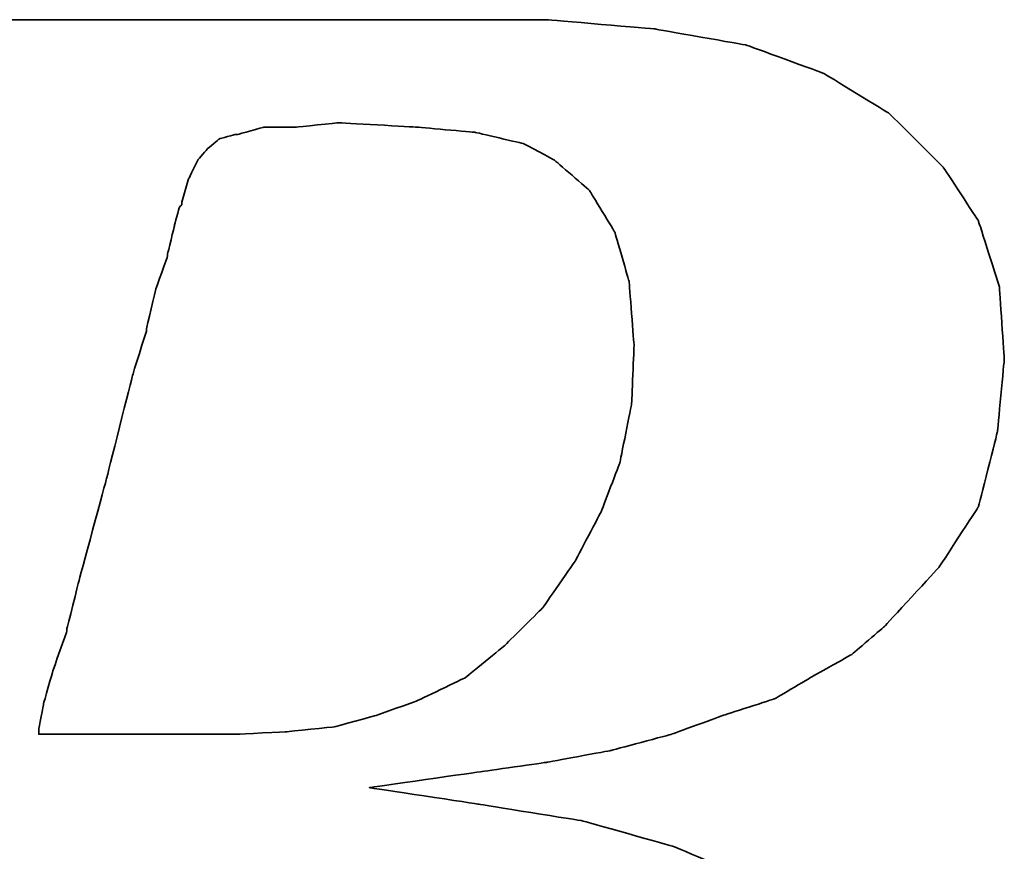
# Model space of a CAD drawing. Header units: inches. Extents: x 11 to 362, y 96 to 274.
# Tile 30 of 48: x 285.59 to 288.02, y 188.67 to 190.73. Entities that reach past the tile are written whole.
import ezdxf

# ---------------------------------------------------------------- set-up
doc = ezdxf.new("R2010")
doc.units = ezdxf.units.IN
doc.header["$LTSCALE"] = 0.25
doc.layers.add('DIM', color=4, linetype='Continuous')
doc.layers.add('layer 1', color=7, linetype='Continuous')

# ---------------------------------------------------------------- blocks, each defined once
blk = doc.blocks.new('TBI MOTION logo(完整正式版)')
at = {"layer": 'layer 1', "color": 22, "lineweight": 35}
for points, knots in [([(-64.65375, -6.86375), (-64.65375, -6.86375), (-64.84375, -7.29625), (-64.84375, -7.29625), (-64.84375, -7.29625), (-64.84375, -7.29625), (-64.86875, -7.34375), (-64.86875, -7.34375), (-64.86875, -7.34375), (-64.86875, -7.34375), (-64.86875, -7.36875), (-64.86875, -7.36875), (-64.86875, -7.36875), (-64.86875, -7.36875), (-65.15375, -7.65375), (-65.15375, -7.65375), (-65.15375, -7.65375), (-65.15375, -7.65375), (-65.17875, -7.65375), (-65.17875, -7.65375), (-65.17875, -7.65375), (-65.17875, -7.65375), (-65.20375, -7.67875), (-65.20375, -7.67875), (-65.20375, -7.67875), (-65.20375, -7.67875), (-65.58875, -7.87125), (-65.58875, -7.87125), (-65.58875, -7.87125), (-65.58875, -7.87125), (-65.63375, -7.87125), (-65.63375, -7.87125), (-65.63375, -7.87125), (-65.63375, -7.87125), (-65.65875, -7.89375), (-65.65875, -7.89375), (-65.65875, -7.89375), (-65.65875, -7.89375), (-66.09375, -7.94375), (-66.09375, -7.94375), (-66.09375, -7.94375), (-66.09375, -7.94375), (-66.11375, -7.94375), (-66.11375, -7.94375), (-66.11375, -7.94375), (-66.11375, -7.94375), (-66.16375, -7.94375), (-66.16375, -7.94375), (-66.16375, -7.94375), (-66.16375, -7.94375), (-66.30875, -7.94375), (-66.30875, -7.94375), (-66.30875, -7.94375), (-66.30875, -7.94375), (-66.69375, -7.94375), (-66.69375, -7.94375), (-66.69375, -7.94375), (-66.69375, -7.94375), (-67.07375, -7.94375), (-67.07375, -7.94375), (-67.07375, -7.94375), (-67.07375, -7.94375), (-67.12375, -7.94375), (-67.12375, -7.94375), (-67.12375, -7.94375), (-67.12375, -7.94375), (-67.12375, -7.96625), (-67.12375, -7.96625), (-67.12375, -7.96625), (-67.12375, -7.96625), (-67.14875, -7.99125), (-67.14875, -7.99125), (-67.14875, -7.99125), (-67.14875, -7.99125), (-67.24375, -8.34875), (-67.24375, -8.34875), (-67.24375, -8.34875), (-67.24375, -8.34875), (-67.31375, -8.68625), (-67.31375, -8.68625), (-67.31375, -8.68625), (-67.31375, -8.68625), (-67.26875, -8.68625), (-67.26875, -8.68625), (-67.26875, -8.68625), (-67.26875, -8.68625), (-67.07375, -8.68625), (-67.07375, -8.68625), (-67.07375, -8.68625), (-67.07375, -8.68625), (-66.54875, -8.68625), (-66.54875, -8.68625), (-66.54875, -8.68625), (-66.54875, -8.68625), (-65.82625, -8.68625), (-65.82625, -8.68625), (-65.82625, -8.68625), (-65.82625, -8.68625), (-65.01375, -8.68625), (-65.01375, -8.68625), (-65.01375, -8.68625), (-65.01375, -8.68625), (-64.05375, -8.68625), (-64.05375, -8.68625), (-64.05375, -8.68625), (-64.05375, -8.68625), (-62.08375, -8.68625), (-62.08375, -8.68625), (-62.08375, -8.68625), (-62.08375, -8.68625), (-60.06875, -8.68625), (-60.06875, -8.68625), (-60.06875, -8.68625), (-60.06875, -8.68625), (-59.10875, -8.68625), (-59.10875, -8.68625), (-59.10875, -8.68625), (-59.10875, -8.68625), (-58.29375, -8.68625), (-58.29375, -8.68625), (-58.29375, -8.68625), (-58.29375, -8.68625), (-57.57375, -8.68625), (-57.57375, -8.68625), (-57.57375, -8.68625), (-57.57375, -8.68625), (-57.04875, -8.68625), (-57.04875, -8.68625), (-57.04875, -8.68625), (-57.04875, -8.68625), (-56.85375, -8.68625), (-56.85375, -8.68625), (-56.85375, -8.68625), (-56.85375, -8.68625), (-56.70875, -8.68625), (-56.70875, -8.68625), (-56.70875, -8.68625), (-56.70875, -8.68625), (-56.61375, -8.68625), (-56.61375, -8.68625), (-56.61375, -8.68625), (-56.61375, -8.68625), (-56.56875, -8.68625), (-56.56875, -8.68625), (-56.56875, -8.68625), (-56.56875, -8.68625), (-55.65375, -8.63875), (-55.65375, -8.63875), (-55.65375, -8.63875), (-55.65375, -8.63875), (-54.76875, -8.51875), (-54.76875, -8.51875), (-54.76875, -8.51875), (-54.76875, -8.51875), (-53.90375, -8.30375), (-53.90375, -8.30375), (-53.90375, -8.30375), (-53.90375, -8.30375), (-53.08875, -8.03875), (-53.08875, -8.03875), (-53.08875, -8.03875), (-53.08875, -8.03875), (-52.34375, -7.65375), (-52.34375, -7.65375), (-52.34375, -7.65375), (-52.34375, -7.65375), (-51.69875, -7.29625), (-51.69875, -7.29625), (-51.69875, -7.29625), (-51.69875, -7.29625), (-51.21875, -6.91125), (-51.21875, -6.91125), (-51.21875, -6.91125), (-51.21875, -6.91125), (-50.83375, -6.50375), (-50.83375, -6.50375), (-50.83375, -6.50375), (-50.83375, -6.50375), (-50.44875, -5.94875), (-50.44875, -5.94875), (-50.44875, -5.94875), (-50.44875, -5.94875), (-50.13875, -5.30375), (-50.13875, -5.30375), (-50.13875, -5.30375), (-50.13875, -5.30375), (-49.99375, -4.65375), (-49.99375, -4.65375), (-49.99375, -4.65375), (-49.99375, -4.65375), (-49.92375, -3.98375), (-49.92375, -3.98375), (-49.92375, -3.98375), (-49.92375, -3.98375), (-49.99375, -3.19374), (-49.99375, -3.19374), (-49.99375, -3.19374), (-49.99375, -3.19374), (-50.23374, -2.44874), (-50.23374, -2.44874), (-50.23374, -2.44874), (-50.23374, -2.44874), (-50.59375, -1.87374), (-50.59375, -1.87374), (-50.59375, -1.87374), (-50.59375, -1.87374), (-51.09875, -1.31874), (-51.09875, -1.31874), (-51.09875, -1.31874), (-51.09875, -1.31874), (-51.74375, -0.81875), (-51.74375, -0.81875), (-51.74375, -0.81875), (-51.74375, -0.81875), (-52.53875, -0.48125), (-52.53875, -0.48125), (-52.53875, -0.48125), (-52.53875, -0.48125), (-53.47375, -0.21875), (-53.47375, -0.21875), (-53.47375, -0.21875), (-53.47375, -0.21875), (-54.52875, -0.04874), (-54.52875, -0.04874), (-54.52875, -0.04874), (-54.52875, -0.04874), (-55.65375, 0.12125), (-55.65375, 0.12125), (-55.65375, 0.12125), (-55.65375, 0.12125), (-54.50375, 0.28624), (-54.50375, 0.28624), (-54.50375, 0.28624), (-54.50375, 0.28624), (-53.83375, 0.38124), (-53.83375, 0.38124), (-53.83375, 0.38124), (-53.83375, 0.38124), (-53.18375, 0.50125), (-53.18375, 0.50125), (-53.18375, 0.50125), (-53.18375, 0.50125), (-52.55875, 0.66874), (-52.55875, 0.66874), (-52.55875, 0.66874), (-52.55875, 0.66874), (-52.03375, 0.86124), (-52.03375, 0.86124), (-52.03375, 0.86124), (-52.03375, 0.86124), (-51.50374, 1.03124), (-51.50374, 1.03124), (-51.50374, 1.03124), (-51.50374, 1.03124), (-51.09875, 1.27125), (-51.09875, 1.27125), (-51.09875, 1.27125), (-51.09875, 1.27125), (-50.71375, 1.48624), (-50.71375, 1.48624), (-50.71375, 1.48624), (-50.71375, 1.48624), (-50.37625, 1.77625), (-50.37625, 1.77625), (-50.37625, 1.77625), (-50.37625, 1.77625), (-49.82375, 2.37625), (-49.82375, 2.37625), (-49.82375, 2.37625), (-49.82375, 2.37625), (-49.41875, 2.99625), (-49.41875, 2.99625), (-49.41875, 2.99625), (-49.41875, 2.99625), (-49.22375, 3.76625), (-49.22375, 3.76625), (-49.22375, 3.76625), (-49.22375, 3.76625), (-49.15375, 4.50874), (-49.15375, 4.50874), (-49.15375, 4.50874), (-49.15375, 4.50874), (-49.20375, 5.25125), (-49.20375, 5.25125), (-49.20375, 5.25125), (-49.20375, 5.25125), (-49.41875, 5.92625), (-49.41875, 5.92625), (-49.41875, 5.92625), (-49.41875, 5.92625), (-49.77875, 6.47625), (-49.77875, 6.47625), (-49.77875, 6.47625), (-49.77875, 6.47625), (-50.33125, 7.02624), (-50.33125, 7.02624), (-50.33125, 7.02624), (-50.33125, 7.02624), (-51.00125, 7.43625), (-51.00125, 7.43625), (-51.00125, 7.43625), (-51.00125, 7.43625), (-51.79375, 7.72625), (-51.79375, 7.72625), (-51.79375, 7.72625), (-51.79375, 7.72625), (-52.72875, 7.89124), (-52.72875, 7.89124), (-52.72875, 7.89124), (-52.72875, 7.89124), (-53.83375, 7.98625), (-53.83375, 7.98625), (-53.83375, 7.98625), (-53.83375, 7.98625), (-53.92875, 7.98625), (-53.92875, 7.98625), (-53.92875, 7.98625), (-53.92875, 7.98625), (-54.26375, 7.98625), (-54.26375, 7.98625), (-54.26375, 7.98625), (-54.26375, 7.98625), (-54.74375, 7.98625), (-54.74375, 7.98625), (-54.74375, 7.98625), (-54.74375, 7.98625), (-55.36875, 7.98625), (-55.36875, 7.98625), (-55.36875, 7.98625), (-55.36875, 7.98625), (-56.13375, 7.98625), (-56.13375, 7.98625), (-56.13375, 7.98625), (-56.13375, 7.98625), (-56.94875, 7.98625), (-56.94875, 7.98625), (-56.94875, 7.98625), (-56.94875, 7.98625), (-58.77625, 7.98625), (-58.77625, 7.98625), (-58.77625, 7.98625), (-58.77625, 7.98625), (-60.59875, 7.98625), (-60.59875, 7.98625), (-60.59875, 7.98625), (-60.59875, 7.98625), (-61.41375, 7.98625), (-61.41375, 7.98625), (-61.41375, 7.98625), (-61.41375, 7.98625), (-62.17875, 7.98625), (-62.17875, 7.98625), (-62.17875, 7.98625), (-62.17875, 7.98625), (-62.80375, 7.98625), (-62.80375, 7.98625), (-62.80375, 7.98625), (-62.80375, 7.98625), (-63.30625, 7.98625), (-63.30625, 7.98625), (-63.30625, 7.98625), (-63.30625, 7.98625), (-63.57375, 7.98625), (-63.57375, 7.98625), (-63.57375, 7.98625), (-63.57375, 7.98625), (-63.57375, 7.96375), (-63.57375, 7.96375), (-63.57375, 7.96375), (-63.57375, 7.96375), (-63.59875, 7.94125), (-63.59875, 7.94125), (-63.59875, 7.94125), (-63.59875, 7.94125), (-63.69375, 7.55625), (-63.69375, 7.55625), (-63.69375, 7.55625), (-63.69375, 7.55625), (-63.76375, 7.24624), (-63.76375, 7.24624), (-63.76375, 7.24624), (-63.76375, 7.24624), (-63.23875, 7.24624), (-63.23875, 7.24624), (-63.23875, 7.24624), (-63.23875, 7.24624), (-62.75875, 7.24624), (-62.75875, 7.24624), (-62.75875, 7.24624), (-62.75875, 7.24624), (-62.61125, 7.24624), (-62.61125, 7.24624), (-62.61125, 7.24624), (-62.61125, 7.24624), (-62.56625, 7.24624), (-62.56625, 7.24624), (-62.56625, 7.24624), (-62.56625, 7.24624), (-62.22875, 7.24624), (-62.22875, 7.24624), (-62.22875, 7.24624), (-62.22875, 7.24624), (-62.20375, 7.24624), (-62.20375, 7.24624), (-62.20375, 7.24624), (-62.20375, 7.24624), (-62.17875, 7.21875), (-62.17875, 7.21875), (-62.17875, 7.21875), (-62.17875, 7.21875), (-61.96375, 7.17125), (-61.96375, 7.17125), (-61.96375, 7.17125), (-61.96375, 7.17125), (-61.72375, 7.12624), (-61.72375, 7.12624), (-61.72375, 7.12624), (-61.72375, 7.12624), (-61.70375, 7.12624), (-61.70375, 7.12624), (-61.70375, 7.12624), (-61.70375, 7.12624), (-61.55875, 7.07624), (-61.55875, 7.07624), (-61.55875, 7.07624), (-61.55875, 7.07624), (-61.50875, 7.07624), (-61.50875, 7.07624), (-61.50875, 7.07624), (-61.50875, 7.07624), (-61.48375, 7.02624), (-61.48375, 7.02624), (-61.48375, 7.02624), (-61.48375, 7.02624), (-61.31875, 6.83375), (-61.31875, 6.83375), (-61.31875, 6.83375), (-61.31875, 6.83375), (-61.29375, 6.81125), (-61.29375, 6.81125), (-61.29375, 6.81125), (-61.29375, 6.81125), (-61.29375, 6.78625), (-61.29375, 6.78625), (-61.29375, 6.78625), (-61.29375, 6.78625), (-61.19875, 6.50124), (-61.19875, 6.50124), (-61.19875, 6.50124), (-61.19875, 6.50124), (-61.17375, 6.45124), (-61.17375, 6.45124), (-61.17375, 6.45124), (-61.17375, 6.45124), (-61.19875, 6.40625), (-61.19875, 6.40625), (-61.19875, 6.40625), (-61.19875, 6.40625), (-61.26875, 5.99624), (-61.26875, 5.99624), (-61.26875, 5.99624), (-61.26875, 5.99624), (-61.26875, 5.85125), (-61.26875, 5.85125), (-61.26875, 5.85125), (-61.26875, 5.85125), (-61.26875, 5.82625), (-61.26875, 5.82625), (-61.26875, 5.82625), (-61.26875, 5.82625), (-61.29375, 5.80625), (-61.29375, 5.80625), (-61.29375, 5.80625), (-61.29375, 5.80625), (-61.34125, 5.66125), (-61.34125, 5.66125), (-61.34125, 5.66125), (-61.34125, 5.66125), (-61.41375, 5.44625), (-61.41375, 5.44625), (-61.41375, 5.44625), (-61.41375, 5.44625), (-61.48375, 5.15625), (-61.48375, 5.15625), (-61.48375, 5.15625), (-61.48375, 5.15625), (-61.58375, 4.82124), (-61.58375, 4.82124), (-61.58375, 4.82124), (-61.58375, 4.82124), (-61.79875, 4.00375), (-61.79875, 4.00375), (-61.79875, 4.00375), (-61.79875, 4.00375), (-62.05875, 2.99625), (-62.05875, 2.99625), (-62.05875, 2.99625), (-62.05875, 2.99625), (-62.34875, 1.91625), (-62.34875, 1.91625), (-62.34875, 1.91625), (-62.34875, 1.91625), (-62.97375, -0.41124), (-62.97375, -0.41124), (-62.97375, -0.41124), (-62.97375, -0.41124), (-63.59875, -2.75875), (-63.59875, -2.75875), (-63.59875, -2.75875), (-63.59875, -2.75875), (-63.88375, -3.86374), (-63.88375, -3.86374), (-63.88375, -3.86374), (-63.88375, -3.86374), (-64.14875, -4.82374), (-64.14875, -4.82374), (-64.14875, -4.82374), (-64.14875, -4.82374), (-64.36375, -5.64125), (-64.36375, -5.64125), (-64.36375, -5.64125), (-64.36375, -5.64125), (-64.43625, -5.97625), (-64.43625, -5.97625), (-64.43625, -5.97625), (-64.43625, -5.97625), (-64.50875, -6.28625), (-64.50875, -6.28625), (-64.50875, -6.28625), (-64.50875, -6.28625), (-64.50875, -6.30875), (-64.50875, -6.30875), (-64.50875, -6.30875), (-64.50875, -6.30875), (-64.57875, -6.50375), (-64.57875, -6.50375), (-64.57875, -6.50375), (-64.57875, -6.50375), (-64.62875, -6.69625), (-64.62875, -6.69625), (-64.62875, -6.69625), (-64.62875, -6.69625), (-64.62875, -6.76875), (-64.62875, -6.76875), (-64.62875, -6.76875), (-64.62875, -6.76875), (-64.62875, -6.81375), (-64.62875, -6.81375), (-64.62875, -6.81375), (-64.62875, -6.81375), (-64.62875, -6.83875), (-64.62875, -6.83875), (-64.62875, -6.83875), (-64.62875, -6.83875), (-64.65375, -6.86375), (-64.65375, -6.86375)], [0, 0, 0, 0, 0.00719424, 0.00719424, 0.00719424, 0.00719425, 0.01438849, 0.01438849, 0.01438849, 0.0143885, 0.02158273, 0.02158273, 0.02158273, 0.02158274, 0.02877698, 0.02877698, 0.02877698, 0.02877699, 0.03597122, 0.03597122, 0.03597122, 0.03597123, 0.04316547, 0.04316547, 0.04316547, 0.04316548, 0.05035971, 0.05035971, 0.05035971, 0.05035972, 0.05755396, 0.05755396, 0.05755396, 0.05755397, 0.0647482, 0.0647482, 0.0647482, 0.06474821, 0.07194245, 0.07194245, 0.07194245, 0.07194246, 0.07913669, 0.07913669, 0.07913669, 0.0791367, 0.08633094, 0.08633094, 0.08633094, 0.08633095, 0.09352518, 0.09352518, 0.09352518, 0.09352519, 0.10071942, 0.10071942, 0.10071942, 0.10071943, 0.10791367, 0.10791367, 0.10791367, 0.10791368, 0.11510791, 0.11510791, 0.11510791, 0.11510792, 0.12230216, 0.12230216, 0.12230216, 0.12230217, 0.1294964, 0.1294964, 0.1294964, 0.12949641, 0.13669065, 0.13669065, 0.13669065, 0.13669066, 0.14388489, 0.14388489, 0.14388489, 0.1438849, 0.15107914, 0.15107914, 0.15107914, 0.15107915, 0.15827338, 0.15827338, 0.15827338, 0.15827339, 0.16546763, 0.16546763, 0.16546763, 0.16546764, 0.17266187, 0.17266187, 0.17266187, 0.17266188, 0.17985612, 0.17985612, 0.17985612, 0.17985613, 0.18705036, 0.18705036, 0.18705036, 0.18705037, 0.1942446, 0.1942446, 0.1942446, 0.19424461, 0.20143885, 0.20143885, 0.20143885, 0.20143886, 0.20863309, 0.20863309, 0.20863309, 0.2086331, 0.21582734, 0.21582734, 0.21582734, 0.21582735, 0.22302158, 0.22302158, 0.22302158, 0.22302159, 0.23021583, 0.23021583, 0.23021583, 0.23021584, 0.23741007, 0.23741007, 0.23741007, 0.23741008, 0.24460432, 0.24460432, 0.24460432, 0.24460433, 0.25179856, 0.25179856, 0.25179856, 0.25179857, 0.25899281, 0.25899281, 0.25899281, 0.25899282, 0.26618705, 0.26618705, 0.26618705, 0.26618706, 0.27338129, 0.27338129, 0.27338129, 0.2733813, 0.28057554, 0.28057554, 0.28057554, 0.28057555, 0.28776978, 0.28776978, 0.28776978, 0.28776979, 0.29496403, 0.29496403, 0.29496403, 0.29496404, 0.30215827, 0.30215827, 0.30215827, 0.30215828, 0.30935252, 0.30935252, 0.30935252, 0.30935253, 0.31654676, 0.31654676, 0.31654676, 0.31654677, 0.32374101, 0.32374101, 0.32374101, 0.32374102, 0.33093525, 0.33093525, 0.33093525, 0.33093526, 0.3381295, 0.3381295, 0.3381295, 0.33812951, 0.34532374, 0.34532374, 0.34532374, 0.34532375, 0.35251799, 0.35251799, 0.35251799, 0.352518, 0.35971223, 0.35971223, 0.35971223, 0.35971224, 0.36690647, 0.36690647, 0.36690647, 0.36690648, 0.37410072, 0.37410072, 0.37410072, 0.37410073, 0.38129496, 0.38129496, 0.38129496, 0.38129497, 0.38848921, 0.38848921, 0.38848921, 0.38848922, 0.39568345, 0.39568345, 0.39568345, 0.39568346, 0.4028777, 0.4028777, 0.4028777, 0.40287771, 0.41007194, 0.41007194, 0.41007194, 0.41007195, 0.41726619, 0.41726619, 0.41726619, 0.4172662, 0.42446043, 0.42446043, 0.42446043, 0.42446044, 0.43165468, 0.43165468, 0.43165468, 0.43165469, 0.43884892, 0.43884892, 0.43884892, 0.43884893, 0.44604317, 0.44604317, 0.44604317, 0.44604318, 0.45323741, 0.45323741, 0.45323741, 0.45323742, 0.46043165, 0.46043165, 0.46043165, 0.46043166, 0.4676259, 0.4676259, 0.4676259, 0.46762591, 0.47482014, 0.47482014, 0.47482014, 0.47482015, 0.48201439, 0.48201439, 0.48201439, 0.4820144, 0.48920863, 0.48920863, 0.48920863, 0.48920864, 0.49640288, 0.49640288, 0.49640288, 0.49640289, 0.50359712, 0.50359712, 0.50359712, 0.50359713, 0.51079137, 0.51079137, 0.51079137, 0.51079138, 0.51798561, 0.51798561, 0.51798561, 0.51798562, 0.52517986, 0.52517986, 0.52517986, 0.52517987, 0.5323741, 0.5323741, 0.5323741, 0.53237411, 0.53956835, 0.53956835, 0.53956835, 0.53956836, 0.54676259, 0.54676259, 0.54676259, 0.5467626, 0.55395683, 0.55395683, 0.55395683, 0.55395684, 0.56115108, 0.56115108, 0.56115108, 0.56115109, 0.56834532, 0.56834532, 0.56834532, 0.56834533, 0.57553957, 0.57553957, 0.57553957, 0.57553958, 0.58273381, 0.58273381, 0.58273381, 0.58273382, 0.58992806, 0.58992806, 0.58992806, 0.58992807, 0.5971223, 0.5971223, 0.5971223, 0.59712231, 0.60431655, 0.60431655, 0.60431655, 0.60431656, 0.61151079, 0.61151079, 0.61151079, 0.6115108, 0.61870504, 0.61870504, 0.61870504, 0.61870505, 0.62589928, 0.62589928, 0.62589928, 0.62589929, 0.63309353, 0.63309353, 0.63309353, 0.63309354, 0.64028777, 0.64028777, 0.64028777, 0.64028778, 0.64748201, 0.64748201, 0.64748201, 0.64748202, 0.65467626, 0.65467626, 0.65467626, 0.65467627, 0.6618705, 0.6618705, 0.6618705, 0.66187051, 0.66906475, 0.66906475, 0.66906475, 0.66906476, 0.67625899, 0.67625899, 0.67625899, 0.676259, 0.68345324, 0.68345324, 0.68345324, 0.68345325, 0.69064748, 0.69064748, 0.69064748, 0.69064749, 0.69784173, 0.69784173, 0.69784173, 0.69784174, 0.70503597, 0.70503597, 0.70503597, 0.70503598, 0.71223022, 0.71223022, 0.71223022, 0.71223023, 0.71942446, 0.71942446, 0.71942446, 0.71942447, 0.72661871, 0.72661871, 0.72661871, 0.72661872, 0.73381295, 0.73381295, 0.73381295, 0.73381296, 0.74100719, 0.74100719, 0.74100719, 0.7410072, 0.74820144, 0.74820144, 0.74820144, 0.74820145, 0.75539568, 0.75539568, 0.75539568, 0.75539569, 0.76258993, 0.76258993, 0.76258993, 0.76258994, 0.76978417, 0.76978417, 0.76978417, 0.76978418, 0.77697842, 0.77697842, 0.77697842, 0.77697843, 0.78417266, 0.78417266, 0.78417266, 0.78417267, 0.79136691, 0.79136691, 0.79136691, 0.79136692, 0.79856115, 0.79856115, 0.79856115, 0.79856116, 0.8057554, 0.8057554, 0.8057554, 0.80575541, 0.81294964, 0.81294964, 0.81294964, 0.81294965, 0.82014388, 0.82014388, 0.82014388, 0.82014389, 0.82733813, 0.82733813, 0.82733813, 0.82733814, 0.83453237, 0.83453237, 0.83453237, 0.83453238, 0.84172662, 0.84172662, 0.84172662, 0.84172663, 0.84892086, 0.84892086, 0.84892086, 0.84892087, 0.85611511, 0.85611511, 0.85611511, 0.85611512, 0.86330935, 0.86330935, 0.86330935, 0.86330936, 0.8705036, 0.8705036, 0.8705036, 0.87050361, 0.87769784, 0.87769784, 0.87769784, 0.87769785, 0.88489209, 0.88489209, 0.88489209, 0.8848921, 0.89208633, 0.89208633, 0.89208633, 0.89208634, 0.89928058, 0.89928058, 0.89928058, 0.89928059, 0.90647482, 0.90647482, 0.90647482, 0.90647483, 0.91366906, 0.91366906, 0.91366906, 0.91366907, 0.92086331, 0.92086331, 0.92086331, 0.92086332, 0.92805755, 0.92805755, 0.92805755, 0.92805756, 0.9352518, 0.9352518, 0.9352518, 0.93525181, 0.94244604, 0.94244604, 0.94244604, 0.94244605, 0.94964029, 0.94964029, 0.94964029, 0.9496403, 0.95683453, 0.95683453, 0.95683453, 0.95683454, 0.96402878, 0.96402878, 0.96402878, 0.96402879, 0.97122302, 0.97122302, 0.97122302, 0.97122303, 0.97841727, 0.97841727, 0.97841727, 0.97841728, 0.98561151, 0.98561151, 0.98561151, 0.98561152, 0.99280576, 0.99280576, 0.99280576, 0.99280577, 1, 1, 1, 1]), ([(-57.50375, 6.35625), (-57.50375, 6.35625), (-57.57375, 6.11625), (-57.57375, 6.11625), (-57.57375, 6.11625), (-57.57375, 6.11625), (-57.57375, 6.09125), (-57.57375, 6.09125), (-57.57375, 6.09125), (-57.57375, 6.09125), (-57.59875, 6.06625), (-57.59875, 6.06625), (-57.59875, 6.06625), (-57.59875, 6.06625), (-57.64875, 5.87625), (-57.64875, 5.87625), (-57.64875, 5.87625), (-57.64875, 5.87625), (-57.71875, 5.58875), (-57.71875, 5.58875), (-57.71875, 5.58875), (-57.71875, 5.58875), (-57.71875, 5.56625), (-57.71875, 5.56625), (-57.71875, 5.56625), (-57.71875, 5.56625), (-57.83875, 5.23125), (-57.83875, 5.23125), (-57.83875, 5.23125), (-57.83875, 5.23125), (-57.93625, 4.82124), (-57.93625, 4.82124), (-57.93625, 4.82124), (-57.93625, 4.82124), (-57.93625, 4.79624), (-57.93625, 4.79624), (-57.93625, 4.79624), (-57.93625, 4.79624), (-58.07875, 4.34125), (-58.07875, 4.34125), (-58.07875, 4.34125), (-58.07875, 4.34125), (-58.34375, 3.28625), (-58.34375, 3.28625), (-58.34375, 3.28625), (-58.34375, 3.28625), (-58.62875, 2.23124), (-58.62875, 2.23124), (-58.62875, 2.23124), (-58.62875, 2.23124), (-58.74875, 1.75125), (-58.74875, 1.75125), (-58.74875, 1.75125), (-58.74875, 1.75125), (-58.74875, 1.72625), (-58.74875, 1.72625), (-58.74875, 1.72625), (-58.74875, 1.72625), (-58.89375, 1.31625), (-58.89375, 1.31625), (-58.89375, 1.31625), (-58.89375, 1.31625), (-58.98875, 0.98124), (-58.98875, 0.98124), (-58.98875, 0.98124), (-58.98875, 0.98124), (-59.03875, 0.71625), (-59.03875, 0.71625), (-59.03875, 0.71625), (-59.03875, 0.71625), (-59.03875, 0.66874), (-59.03875, 0.66874), (-59.03875, 0.66874), (-59.03875, 0.66874), (-58.91875, 0.66874), (-58.91875, 0.66874), (-58.91875, 0.66874), (-58.91875, 0.66874), (-58.53375, 0.66874), (-58.53375, 0.66874), (-58.53375, 0.66874), (-58.53375, 0.66874), (-58.10375, 0.66874), (-58.10375, 0.66874), (-58.10375, 0.66874), (-58.10375, 0.66874), (-57.66875, 0.66874), (-57.66875, 0.66874), (-57.66875, 0.66874), (-57.66875, 0.66874), (-57.33375, 0.66874), (-57.33375, 0.66874), (-57.33375, 0.66874), (-57.33375, 0.66874), (-57.09375, 0.66874), (-57.09375, 0.66874), (-57.09375, 0.66874), (-57.09375, 0.66874), (-56.99875, 0.66874), (-56.99875, 0.66874), (-56.99875, 0.66874), (-56.99875, 0.66874), (-56.49375, 0.69374), (-56.49375, 0.69374), (-56.49375, 0.69374), (-56.49375, 0.69374), (-56.01375, 0.74374), (-56.01375, 0.74374), (-56.01375, 0.74374), (-56.01375, 0.74374), (-55.58375, 0.86124), (-55.58375, 0.86124), (-55.58375, 0.86124), (-55.58375, 0.86124), (-55.17375, 1.00624), (-55.17375, 1.00624), (-55.17375, 1.00624), (-55.17375, 1.00624), (-54.67375, 1.24625), (-54.67375, 1.24625), (-54.67375, 1.24625), (-54.67375, 1.24625), (-54.26375, 1.58124), (-54.26375, 1.58124), (-54.26375, 1.58124), (-54.26375, 1.58124), (-53.87875, 1.96374), (-53.87875, 1.96374), (-53.87875, 1.96374), (-53.87875, 1.96374), (-53.54375, 2.44625), (-53.54375, 2.44625), (-53.54375, 2.44625), (-53.54375, 2.44625), (-53.27875, 2.95125), (-53.27875, 2.95125), (-53.27875, 2.95125), (-53.27875, 2.95125), (-53.08875, 3.45124), (-53.08875, 3.45124), (-53.08875, 3.45124), (-53.08875, 3.45124), (-52.96875, 4.05124), (-52.96875, 4.05124), (-52.96875, 4.05124), (-52.96875, 4.05124), (-52.94375, 4.65125), (-52.94375, 4.65125), (-52.94375, 4.65125), (-52.94375, 4.65125), (-52.99375, 5.30125), (-52.99375, 5.30125), (-52.99375, 5.30125), (-52.99375, 5.30125), (-53.13875, 5.80625), (-53.13875, 5.80625), (-53.13875, 5.80625), (-53.13875, 5.80625), (-53.39875, 6.23625), (-53.39875, 6.23625), (-53.39875, 6.23625), (-53.39875, 6.23625), (-53.75875, 6.54875), (-53.75875, 6.54875), (-53.75875, 6.54875), (-53.75875, 6.54875), (-54.07375, 6.71625), (-54.07375, 6.71625), (-54.07375, 6.71625), (-54.07375, 6.71625), (-54.57375, 6.83375), (-54.57375, 6.83375), (-54.57375, 6.83375), (-54.57375, 6.83375), (-55.17375, 6.88625), (-55.17375, 6.88625), (-55.17375, 6.88625), (-55.17375, 6.88625), (-55.96875, 6.93125), (-55.96875, 6.93125), (-55.96875, 6.93125), (-55.96875, 6.93125), (-56.39875, 6.88625), (-56.39875, 6.88625), (-56.39875, 6.88625), (-56.39875, 6.88625), (-56.42125, 6.88625), (-56.42125, 6.88625), (-56.42125, 6.88625), (-56.42125, 6.88625), (-56.73375, 6.88625), (-56.73375, 6.88625), (-56.73375, 6.88625), (-56.73375, 6.88625), (-56.99875, 6.81125), (-56.99875, 6.81125), (-56.99875, 6.81125), (-56.99875, 6.81125), (-57.02375, 6.81125), (-57.02375, 6.81125), (-57.02375, 6.81125), (-57.02375, 6.81125), (-57.18875, 6.76625), (-57.18875, 6.76625), (-57.18875, 6.76625), (-57.18875, 6.76625), (-57.30875, 6.66625), (-57.30875, 6.66625), (-57.30875, 6.66625), (-57.30875, 6.66625), (-57.40875, 6.54875), (-57.40875, 6.54875), (-57.40875, 6.54875), (-57.40875, 6.54875), (-57.50375, 6.35625), (-57.50375, 6.35625)], [0, 0, 0, 0, 0.01851852, 0.01851852, 0.01851852, 0.01851853, 0.03703704, 0.03703704, 0.03703704, 0.03703705, 0.05555556, 0.05555556, 0.05555556, 0.05555557, 0.07407407, 0.07407407, 0.07407407, 0.07407408, 0.09259259, 0.09259259, 0.09259259, 0.0925926, 0.11111111, 0.11111111, 0.11111111, 0.11111112, 0.12962963, 0.12962963, 0.12962963, 0.12962964, 0.14814815, 0.14814815, 0.14814815, 0.14814816, 0.16666667, 0.16666667, 0.16666667, 0.16666668, 0.18518519, 0.18518519, 0.18518519, 0.1851852, 0.2037037, 0.2037037, 0.2037037, 0.20370371, 0.22222222, 0.22222222, 0.22222222, 0.22222223, 0.24074074, 0.24074074, 0.24074074, 0.24074075, 0.25925926, 0.25925926, 0.25925926, 0.25925927, 0.27777778, 0.27777778, 0.27777778, 0.27777779, 0.2962963, 0.2962963, 0.2962963, 0.29629631, 0.31481481, 0.31481481, 0.31481481, 0.31481482, 0.33333333, 0.33333333, 0.33333333, 0.33333334, 0.35185185, 0.35185185, 0.35185185, 0.35185186, 0.37037037, 0.37037037, 0.37037037, 0.37037038, 0.38888889, 0.38888889, 0.38888889, 0.3888889, 0.40740741, 0.40740741, 0.40740741, 0.40740742, 0.42592593, 0.42592593, 0.42592593, 0.42592594, 0.44444444, 0.44444444, 0.44444444, 0.44444445, 0.46296296, 0.46296296, 0.46296296, 0.46296297, 0.48148148, 0.48148148, 0.48148148, 0.48148149, 0.5, 0.5, 0.5, 0.50000001, 0.51851852, 0.51851852, 0.51851852, 0.51851853, 0.53703704, 0.53703704, 0.53703704, 0.53703705, 0.55555556, 0.55555556, 0.55555556, 0.55555557, 0.57407407, 0.57407407, 0.57407407, 0.57407408, 0.59259259, 0.59259259, 0.59259259, 0.5925926, 0.61111111, 0.61111111, 0.61111111, 0.61111112, 0.62962963, 0.62962963, 0.62962963, 0.62962964, 0.64814815, 0.64814815, 0.64814815, 0.64814816, 0.66666667, 0.66666667, 0.66666667, 0.66666668, 0.68518519, 0.68518519, 0.68518519, 0.6851852, 0.7037037, 0.7037037, 0.7037037, 0.70370371, 0.72222222, 0.72222222, 0.72222222, 0.72222223, 0.74074074, 0.74074074, 0.74074074, 0.74074075, 0.75925926, 0.75925926, 0.75925926, 0.75925927, 0.77777778, 0.77777778, 0.77777778, 0.77777779, 0.7962963, 0.7962963, 0.7962963, 0.79629631, 0.81481481, 0.81481481, 0.81481481, 0.81481482, 0.83333333, 0.83333333, 0.83333333, 0.83333334, 0.85185185, 0.85185185, 0.85185185, 0.85185186, 0.87037037, 0.87037037, 0.87037037, 0.87037038, 0.88888889, 0.88888889, 0.88888889, 0.8888889, 0.90740741, 0.90740741, 0.90740741, 0.90740742, 0.92592593, 0.92592593, 0.92592593, 0.92592594, 0.94444444, 0.94444444, 0.94444444, 0.94444445, 0.96296296, 0.96296296, 0.96296296, 0.96296297, 0.98148148, 0.98148148, 0.98148148, 0.98148149, 1, 1, 1, 1])]:
    blk.add_open_spline(points, degree=3, knots=knots, dxfattribs=at)

msp = doc.modelspace()

# ---------------------------------------------------------------- block references
at = {"layer": 'DIM', "xscale": 0.2416979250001, "yscale": 0.2416979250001, "zscale": 0.2416979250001}
msp.add_blockref('TBI MOTION logo(完整正式版)', (299.9017, 188.797), dxfattribs=at)

doc.saveas('drawing.dxf')
